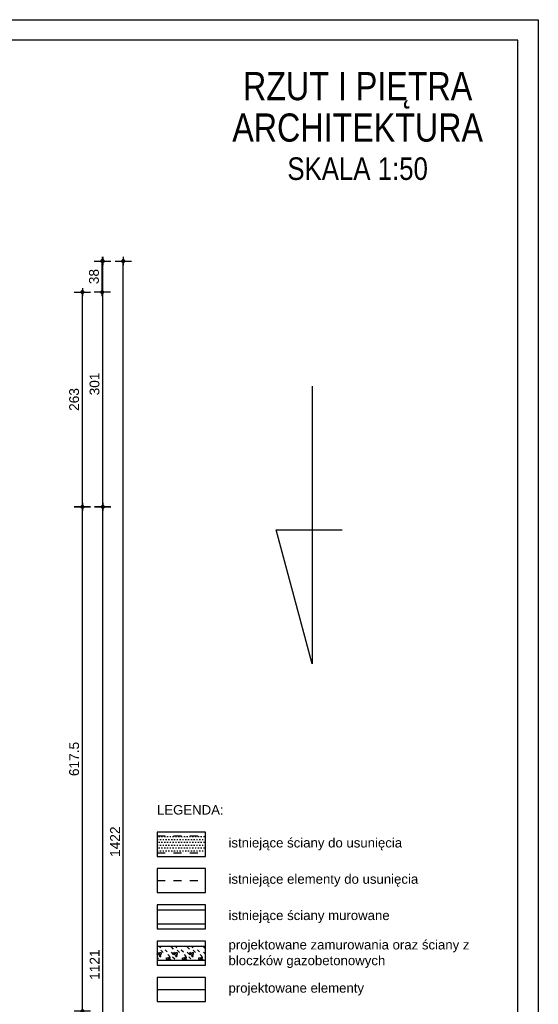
# Model space of a CAD drawing. Header units: millimetres. Extents: x 11979 to 37895, y 18730 to 47884.
# Tile 218 of 256: x 36076 to 36711, y 42002 to 43208. Entities that reach past the tile are written whole.
import ezdxf
from ezdxf.enums import TextEntityAlignment as Align

# ---------------------------------------------------------------- set-up
doc = ezdxf.new("R2010")
doc.units = ezdxf.units.MM
doc.linetypes.add('4002', pattern=[2, 1, -1])
for name, color, linetype in [('- niebieska cienka - izolacja', 120, 'Continuous'), ('- niebieska gruba', 161, 'Continuous'), ('-LEGENDA', 7, 'Continuous'), ('-RAMKA', 2, 'Continuous'), ('-SCIANY-NOSNE', 4, 'Continuous'), ('-WYMIAR', 8, 'Continuous'), ('0-RAMKA-1', 2, 'Continuous'), ('_PROJEKTOWANE', 5, 'Continuous')]:
    doc.layers.add(name, color=color, linetype=linetype)
doc.layers.add('DO USU', color=7, linetype='Continuous', true_color=0x969696)
doc.layers.add('ISTN. BUD', color=253, linetype='Continuous', true_color=0x828282)
doc.styles.add('Arial Narrow', font='ARIALN.TTF')
doc.styles.get("Standard").update_dxf_attribs({"font": 'arial.ttf'})
doc.dimstyles.new('CZA-KROPKA-50', dxfattribs={"dimtxt": 12, "dimasz": 1, "dimexe": 2, "dimexo": 25, "dimgap": 4, "dimtad": 1, "dimdec": 1, "dimrnd": 0.5, "dimzin": 9, "dimdsep": 46, "dimtxsty": 'Standard', "dimblk": 'CZA-KROPKA', "dimblk1": 'CZA-KROPKA', "dimblk2": 'CZA-KROPKA', "dimsah": 1, "dimcen": -20, "dimse1": 1, "dimse2": 1, "dimclrd": 8, "dimclre": 8, "dimclrt": 9, "dimadec": 0, "dimazin": 0, "dimtfac": 1, "dimtdec": 1, "dimtmove": 1, "dimatfit": 3, "dimldrblk": 'CZA-KROPKA', "dimfxl": 1, "dimtolj": 1, "dimtzin": 9, "dimarcsym": 0})

# ---------------------------------------------------------------- blocks, each defined once
blk = doc.blocks.new('CZA-KROPKA')
at = {"layer": '-WYMIAR', "linetype": 'ByBlock'}
for p, q in [((5, 0), (-5, 0)), ((0, 10), (0, -10))]:
    blk.add_line(p, q, dxfattribs=at)
at = {"layer": '-WYMIAR', "linetype": 'ByBlock', "const_width": 2.5}
blk.add_lwpolyline([(-1.25, 0, 1), (1.25, 0, 1)], format="xyb", close=True, dxfattribs=at)
blk = doc.blocks.new('*D2956')
at = {"layer": '-WYMIAR', "color": 8, "lineweight": -2}
blk.add_line((36152.4, 41995.1), (36152.4, 42610.6), dxfattribs=at)
at = {"layer": 'Defpoints', "color": 0}
for p in [(36052.4, 42611.6), (36152.4, 42611.6), (36052.4, 41994.1)]:
    blk.add_point(p, dxfattribs=at)
at = {"layer": '-WYMIAR', "color": 8, "lineweight": -2}
for p, rotation in [((36152.4, 42611.6), 90), ((36152.4, 41994.1), 270)]:
    blk.add_blockref('CZA-KROPKA', p, dxfattribs=dict(at, rotation=rotation))
at = {"layer": '-WYMIAR', "color": 9, "insert": (36142.3, 42302.9), "char_height": 12, "attachment_point": 5, "rotation": 90, "bg_fill": 3, "box_fill_scale": 1.1, "bg_fill_color": 257, "bg_fill_transparency": 0}
blk.add_mtext('\\A1;617.5', dxfattribs=at)
blk = doc.blocks.new('*D2957')
at = {"layer": '-WYMIAR', "color": 8, "lineweight": -2}
blk.add_line((36152.4, 42612.6), (36152.4, 42873.6), dxfattribs=at)
at = {"layer": 'Defpoints', "color": 0}
for p in [(34890.4, 42874.6), (36152.4, 42874.6), (36052.4, 42611.6)]:
    blk.add_point(p, dxfattribs=at)
at = {"layer": '-WYMIAR', "color": 8, "lineweight": -2}
for p, rotation in [((36152.4, 42874.6), 90), ((36152.4, 42611.6), 270)]:
    blk.add_blockref('CZA-KROPKA', p, dxfattribs=dict(at, rotation=rotation))
at = {"layer": '-WYMIAR', "color": 9, "insert": (36142.3, 42743.1), "char_height": 12, "attachment_point": 5, "rotation": 90, "bg_fill": 3, "box_fill_scale": 1.1, "bg_fill_color": 257, "bg_fill_transparency": 0}
blk.add_mtext('\\A1;263', dxfattribs=at)
blk = doc.blocks.new('*D2958')
at = {"layer": '-WYMIAR', "color": 8, "lineweight": -2}
blk.add_line((36176.7, 42875.6), (36176.7, 42911.6), dxfattribs=at)
at = {"layer": 'Defpoints', "color": 0}
for p in [(34952.7, 42912.6), (36176.7, 42912.6), (34914.7, 42874.6)]:
    blk.add_point(p, dxfattribs=at)
at = {"layer": '-WYMIAR', "color": 8, "lineweight": -2}
for p, rotation in [((36176.7, 42912.6), 90), ((36176.7, 42874.6), 270)]:
    blk.add_blockref('CZA-KROPKA', p, dxfattribs=dict(at, rotation=rotation))
at = {"layer": '-WYMIAR', "color": 9, "insert": (36166.6, 42893.6), "char_height": 12, "attachment_point": 5, "rotation": 90, "bg_fill": 3, "box_fill_scale": 1.1, "bg_fill_color": 257, "bg_fill_transparency": 0}
blk.add_mtext('\\A1;38', dxfattribs=at)
blk = doc.blocks.new('*D2959')
at = {"layer": '-WYMIAR', "color": 8, "lineweight": -2}
blk.add_line((36177.4, 41491.6), (36177.4, 42610.6), dxfattribs=at)
at = {"layer": 'Defpoints', "color": 0}
for p in [(36052.4, 42611.6), (36177.4, 42611.6), (36052.4, 41490.6)]:
    blk.add_point(p, dxfattribs=at)
at = {"layer": '-WYMIAR', "color": 8, "lineweight": -2}
for p, rotation in [((36177.4, 42611.6), 90), ((36177.4, 41490.6), 270)]:
    blk.add_blockref('CZA-KROPKA', p, dxfattribs=dict(at, rotation=rotation))
at = {"layer": '-WYMIAR', "color": 9, "insert": (36167.4, 42051.1), "char_height": 12, "attachment_point": 5, "rotation": 90, "bg_fill": 3, "box_fill_scale": 1.1, "bg_fill_color": 257, "bg_fill_transparency": 0}
blk.add_mtext('\\A1;1121', dxfattribs=at)
blk = doc.blocks.new('*D2960')
at = {"layer": '-WYMIAR', "color": 8, "lineweight": -2}
blk.add_line((36177.4, 42612.6), (36177.4, 42911.6), dxfattribs=at)
at = {"layer": 'Defpoints', "color": 0}
for p in [(34928.4, 42912.6), (36177.4, 42912.6), (36052.4, 42611.6)]:
    blk.add_point(p, dxfattribs=at)
at = {"layer": '-WYMIAR', "color": 8, "lineweight": -2}
for p, rotation in [((36177.4, 42912.6), 90), ((36177.4, 42611.6), 270)]:
    blk.add_blockref('CZA-KROPKA', p, dxfattribs=dict(at, rotation=rotation))
at = {"layer": '-WYMIAR', "color": 9, "insert": (36167.3, 42762.1), "char_height": 12, "attachment_point": 5, "rotation": 90, "bg_fill": 3, "box_fill_scale": 1.1, "bg_fill_color": 257, "bg_fill_transparency": 0}
blk.add_mtext('\\A1;301', dxfattribs=at)
blk = doc.blocks.new('*D2961')
at = {"layer": '-WYMIAR', "color": 8, "lineweight": -2}
blk.add_line((36202.4, 41491.6), (36202.4, 42911.6), dxfattribs=at)
at = {"layer": 'Defpoints', "color": 0}
for p in [(34928.4, 42912.6), (36202.4, 42912.6), (36052.4, 41490.6)]:
    blk.add_point(p, dxfattribs=at)
at = {"layer": '-WYMIAR', "color": 8, "lineweight": -2}
for p, rotation in [((36202.4, 42912.6), 90), ((36202.4, 41490.6), 270)]:
    blk.add_blockref('CZA-KROPKA', p, dxfattribs=dict(at, rotation=rotation))
at = {"layer": '-WYMIAR', "color": 9, "insert": (36192.4, 42201.6), "char_height": 12, "attachment_point": 5, "rotation": 90, "bg_fill": 3, "box_fill_scale": 1.1, "bg_fill_color": 257, "bg_fill_transparency": 0}
blk.add_mtext('\\A1;1422', dxfattribs=at)
blk = doc.blocks.new('fdfdssd')
at = {"layer": '-RAMKA', "color": 8}
for p, q in [((18317, 20416), (21287, 20416)), ((21287, 20416), (21287, 18316))]:
    blk.add_line(p, q, dxfattribs=at)
at = {"layer": '-RAMKA', "color": 2}
blk.add_line((21262, 20391), (18442, 20391), dxfattribs=at)
at = {"layer": '-RAMKA'}
blk.add_line((21262, 18341), (21262, 20391), dxfattribs=at)

msp = doc.modelspace()

# ---------------------------------------------------------------- hatches: boundary and pattern name
at = {"layer": '- niebieska cienka - izolacja'}
h = msp.add_hatch(dxfattribs=at)
h.set_pattern_fill('ANSI31', color=5, scale=10)
h.set_pattern_definition([(315, (21882.317, 15630.587), (19.7999996, -4e-15), [3.394112, -24.607316]), (315, (21882.317, 15650.387), (19.7999996, -4e-15), [3.394112, -24.607316]), (315, (21895.917, 15623.587), (19.7999996, -4e-15), [3.959798, -24.04163]), (315, (21895.917, 15643.387), (19.7999996, -4e-15), [3.959798, -24.04163]), (0, (21892.117, 15629.387), (0, 19.8), [0.2, -19.6]), (90, (21892.317, 15629.387), (-19.8, 1e-15), [0.2, -19.6]), (0, (21892.317, 15629.587), (0, 19.8), [0.2, -19.6]), (0, (21892.517, 15629.587), (0, 19.8), [0.2, -19.6]), (0, (21892.717, 15629.587), (0, 19.8), [0.2, -19.6]), (0, (21892.917, 15629.587), (0, 19.8), [0.2, -19.6]), (90, (21893.117, 15629.387), (-19.8, 1e-15), [0.2, -19.6]), (0, (21893.117, 15629.387), (0, 19.8), [0.2, -19.6]), (90, (21893.317, 15629.187), (-19.8, 1e-15), [0.2, -19.6]), (0, (21893.317, 15629.187), (0, 19.8), [0.2, -19.6]), (90, (21893.517, 15628.987), (-19.8, 1e-15), [0.2, -19.6]), (90, (21893.517, 15628.787), (-19.8, 1e-15), [0.2, -19.6]), (90, (21893.517, 15628.587), (-19.8, 1e-15), [0.2, -19.6]), (90, (21893.517, 15628.387), (-19.8, 1e-15), [0.2, -19.6]), (0, (21893.317, 15628.387), (0, 19.8), [0.2, -19.6]), (90, (21893.317, 15628.187), (-19.8, 1e-15), [0.2, -19.6]), (0, (21893.117, 15628.187), (0, 19.8), [0.2, -19.6]), (90, (21893.117, 15627.987), (-19.8, 1e-15), [0.2, -19.6]), (0, (21892.917, 15627.987), (0, 19.8), [0.2, -19.6]), (0, (21892.717, 15627.987), (0, 19.8), [0.2, -19.6]), (0, (21892.517, 15627.987), (0, 19.8), [0.2, -19.6]), (0, (21892.317, 15627.987), (0, 19.8), [0.2, -19.6]), (90, (21892.317, 15627.987), (-19.8, 1e-15), [0.2, -19.6]), (0, (21892.117, 15628.187), (0, 19.8), [0.2, -19.6]), (90, (21892.117, 15628.187), (-19.8, 1e-15), [0.2, -19.6]), (0, (21891.917, 15628.387), (0, 19.8), [0.2, -19.6]), (90, (21891.917, 15628.387), (-19.8, 1e-15), [0.2, -19.6]), (90, (21891.917, 15628.587), (-19.8, 1e-15), [0.2, -19.6]), (90, (21891.917, 15628.787), (-19.8, 1e-15), [0.2, -19.6]), (90, (21891.917, 15628.987), (-19.8, 1e-15), [0.2, -19.6]), (0, (21891.917, 15629.187), (0, 19.8), [0.2, -19.6]), (90, (21892.117, 15629.187), (-19.8, 1e-15), [0.2, -19.6]), (90, (21889.117, 15612.187), (-19.8, 1e-15), [0.2, -19.6]), (0, (21888.917, 15612.187), (0, 19.8), [0.2, -19.6]), (90, (21888.917, 15611.987), (-19.8, 1e-15), [0.2, -19.6]), (90, (21888.917, 15611.787), (-19.8, 1e-15), [0.2, -19.6]), (90, (21888.917, 15611.587), (-19.8, 1e-15), [0.2, -19.6]), (90, (21888.917, 15611.387), (-19.8, 1e-15), [0.2, -19.6]), (0, (21888.917, 15611.387), (0, 19.8), [0.2, -19.6]), (90, (21889.117, 15611.187), (-19.8, 1e-15), [0.2, -19.6]), (0, (21889.117, 15611.187), (0, 19.8), [0.2, -19.6]), (90, (21889.317, 15610.987), (-19.8, 1e-15), [0.2, -19.6]), (0, (21889.317, 15610.987), (0, 19.8), [0.2, -19.6]), (90, (21889.517, 15610.787), (-19.8, 1e-15), [0.2, -19.6]), (0, (21889.517, 15610.787), (0, 19.8), [0.2, -19.6]), (0, (21889.717, 15610.787), (0, 19.8), [0.2, -19.6]), (0, (21889.917, 15610.787), (0, 19.8), [0.2, -19.6]), (0, (21890.117, 15610.787), (0, 19.8), [0.2, -19.6]), (90, (21890.317, 15610.787), (-19.8, 1e-15), [0.2, -19.6]), (0, (21890.317, 15610.987), (0, 19.8), [0.2, -19.6]), (90, (21890.517, 15610.987), (-19.8, 1e-15), [0.2, -19.6]), (0, (21890.517, 15611.187), (0, 19.8), [0.2, -19.6]), (90, (21890.717, 15611.187), (-19.8, 1e-15), [0.2, -19.6]), (0, (21890.717, 15611.387), (0, 19.8), [0.2, -19.6]), (90, (21890.917, 15611.387), (-19.8, 1e-15), [0.2, -19.6]), (90, (21890.917, 15611.587), (-19.8, 1e-15), [0.2, -19.6]), (90, (21890.917, 15611.787), (-19.8, 1e-15), [0.2, -19.6]), (90, (21890.917, 15611.987), (-19.8, 1e-15), [0.2, -19.6]), (0, (21890.717, 15612.187), (0, 19.8), [0.2, -19.6]), (90, (21890.717, 15612.187), (-19.8, 1e-15), [0.2, -19.6]), (0, (21890.517, 15612.387), (0, 19.8), [0.2, -19.6]), (90, (21890.517, 15612.387), (-19.8, 1e-15), [0.2, -19.6]), (0, (21890.317, 15612.587), (0, 19.8), [0.2, -19.6]), (90, (21890.317, 15612.587), (-19.8, 1e-15), [0.2, -19.6]), (0, (21890.117, 15612.787), (0, 19.8), [0.2, -19.6]), (0, (21889.917, 15612.787), (0, 19.8), [0.2, -19.6]), (0, (21889.717, 15612.787), (0, 19.8), [0.2, -19.6]), (0, (21889.517, 15612.787), (0, 19.8), [0.2, -19.6]), (90, (21889.517, 15612.587), (-19.8, 1e-15), [0.2, -19.6]), (0, (21889.317, 15612.587), (0, 19.8), [0.2, -19.6]), (90, (21889.317, 15612.387), (-19.8, 1e-15), [0.2, -19.6]), (0, (21889.117, 15612.387), (0, 19.8), [0.2, -19.6]), (90, (21892.117, 15612.787), (-19.8, 1e-15), [0.2, -19.6]), (0, (21892.117, 15612.987), (0, 19.8), [0.2, -19.6]), (90, (21892.317, 15612.987), (-19.8, 1e-15), [0.2, -19.6]), (0, (21892.317, 15613.187), (0, 19.8), [0.2, -19.6]), (0, (21892.517, 15613.187), (0, 19.8), [0.2, -19.6]), (0, (21892.717, 15613.187), (0, 19.8), [0.2, -19.6]), (0, (21892.917, 15613.187), (0, 19.8), [0.2, -19.6]), (0, (21893.117, 15613.187), (0, 19.8), [0.2, -19.6]), (0, (21893.317, 15613.187), (0, 19.8), [0.2, -19.6]), (90, (21893.517, 15612.987), (-19.8, 1e-15), [0.2, -19.6]), (0, (21893.517, 15612.987), (0, 19.8), [0.2, -19.6]), (90, (21893.717, 15612.787), (-19.8, 1e-15), [0.2, -19.6]), (0, (21893.717, 15612.787), (0, 19.8), [0.2, -19.6]), (90, (21893.917, 15612.587), (-19.8, 1e-15), [0.2, -19.6]), (0, (21893.917, 15612.587), (0, 19.8), [0.2, -19.6]), (90, (21894.117, 15612.387), (-19.8, 1e-15), [0.2, -19.6]), (90, (21894.117, 15612.187), (-19.8, 1e-15), [0.2, -19.6]), (90, (21894.117, 15611.987), (-19.8, 1e-15), [0.2, -19.6]), (90, (21894.117, 15611.787), (-19.8, 1e-15), [0.2, -19.6]), (90, (21894.117, 15611.587), (-19.8, 1e-15), [0.2, -19.6]), (90, (21894.117, 15611.387), (-19.8, 1e-15), [0.2, -19.6]), (0, (21893.917, 15611.387), (0, 19.8), [0.2, -19.6]), (90, (21893.917, 15611.187), (-19.8, 1e-15), [0.2, -19.6]), (0, (21893.717, 15611.187), (0, 19.8), [0.2, -19.6]), (90, (21893.717, 15610.987), (-19.8, 1e-15), [0.2, -19.6]), (0, (21893.517, 15610.987), (0, 19.8), [0.2, -19.6]), (90, (21893.517, 15610.787), (-19.8, 1e-15), [0.2, -19.6]), (0, (21893.317, 15610.787), (0, 19.8), [0.2, -19.6]), (0, (21893.117, 15610.787), (0, 19.8), [0.2, -19.6]), (0, (21892.917, 15610.787), (0, 19.8), [0.2, -19.6]), (0, (21892.717, 15610.787), (0, 19.8), [0.2, -19.6]), (0, (21892.517, 15610.787), (0, 19.8), [0.2, -19.6]), (0, (21892.317, 15610.787), (0, 19.8), [0.2, -19.6]), (90, (21892.317, 15610.787), (-19.8, 1e-15), [0.2, -19.6]), (0, (21892.117, 15610.987), (0, 19.8), [0.2, -19.6]), (90, (21892.117, 15610.987), (-19.8, 1e-15), [0.2, -19.6]), (0, (21891.917, 15611.187), (0, 19.8), [0.2, -19.6]), (90, (21891.917, 15611.187), (-19.8, 1e-15), [0.2, -19.6]), (0, (21891.717, 15611.387), (0, 19.8), [0.2, -19.6]), (90, (21891.717, 15611.387), (-19.8, 1e-15), [0.2, -19.6]), (90, (21891.717, 15611.587), (-19.8, 1e-15), [0.2, -19.6]), (90, (21891.717, 15611.787), (-19.8, 1e-15), [0.2, -19.6]), (90, (21891.717, 15611.987), (-19.8, 1e-15), [0.2, -19.6]), (90, (21891.717, 15612.187), (-19.8, 1e-15), [0.2, -19.6]), (90, (21891.717, 15612.387), (-19.8, 1e-15), [0.2, -19.6]), (0, (21891.717, 15612.587), (0, 19.8), [0.2, -19.6]), (90, (21891.917, 15612.587), (-19.8, 1e-15), [0.2, -19.6]), (0, (21891.917, 15612.787), (0, 19.8), [0.2, -19.6]), (0, (21883.917, 15627.387), (0, 19.8), [0.2, -19.6]), (90, (21884.117, 15627.387), (-19.8, 1e-15), [0.2, -19.6]), (0, (21884.117, 15627.587), (0, 19.8), [0.2, -19.6]), (0, (21884.317, 15627.587), (0, 19.8), [0.2, -19.6]), (0, (21884.517, 15627.587), (0, 19.8), [0.2, -19.6]), (0, (21884.717, 15627.587), (0, 19.8), [0.2, -19.6]), (90, (21884.917, 15627.387), (-19.8, 1e-15), [0.2, -19.6]), (0, (21884.917, 15627.387), (0, 19.8), [0.2, -19.6]), (90, (21885.117, 15627.187), (-19.8, 1e-15), [0.2, -19.6]), (0, (21885.117, 15627.187), (0, 19.8), [0.2, -19.6]), (90, (21885.317, 15626.987), (-19.8, 1e-15), [0.2, -19.6]), (90, (21885.317, 15626.787), (-19.8, 1e-15), [0.2, -19.6]), (90, (21885.317, 15626.587), (-19.8, 1e-15), [0.2, -19.6]), (90, (21885.317, 15626.387), (-19.8, 1e-15), [0.2, -19.6]), (0, (21885.117, 15626.387), (0, 19.8), [0.2, -19.6]), (90, (21885.117, 15626.187), (-19.8, 1e-15), [0.2, -19.6]), (0, (21884.917, 15626.187), (0, 19.8), [0.2, -19.6]), (90, (21884.917, 15625.987), (-19.8, 1e-15), [0.2, -19.6]), (0, (21884.717, 15625.987), (0, 19.8), [0.2, -19.6]), (0, (21884.517, 15625.987), (0, 19.8), [0.2, -19.6]), (0, (21884.317, 15625.987), (0, 19.8), [0.2, -19.6]), (0, (21884.117, 15625.987), (0, 19.8), [0.2, -19.6]), (90, (21884.117, 15625.987), (-19.8, 1e-15), [0.2, -19.6]), (0, (21883.917, 15626.187), (0, 19.8), [0.2, -19.6]), (90, (21883.917, 15626.187), (-19.8, 1e-15), [0.2, -19.6]), (0, (21883.717, 15626.387), (0, 19.8), [0.2, -19.6]), (90, (21883.717, 15626.387), (-19.8, 1e-15), [0.2, -19.6]), (90, (21883.717, 15626.587), (-19.8, 1e-15), [0.2, -19.6]), (90, (21883.717, 15626.787), (-19.8, 1e-15), [0.2, -19.6]), (90, (21883.717, 15626.987), (-19.8, 1e-15), [0.2, -19.6]), (0, (21883.717, 15627.187), (0, 19.8), [0.2, -19.6]), (90, (21883.917, 15627.187), (-19.8, 1e-15), [0.2, -19.6]), (90, (21880.917, 15626.187), (-19.8, 1e-15), [0.2, -19.6]), (0, (21880.917, 15626.387), (0, 19.8), [0.2, -19.6]), (90, (21881.117, 15626.387), (-19.8, 1e-15), [0.2, -19.6]), (0, (21881.117, 15626.587), (0, 19.8), [0.2, -19.6]), (0, (21881.317, 15626.587), (0, 19.8), [0.2, -19.6]), (0, (21881.517, 15626.587), (0, 19.8), [0.2, -19.6]), (0, (21881.717, 15626.587), (0, 19.8), [0.2, -19.6]), (0, (21881.917, 15626.587), (0, 19.8), [0.2, -19.6]), (0, (21882.117, 15626.587), (0, 19.8), [0.2, -19.6]), (90, (21882.317, 15626.387), (-19.8, 1e-15), [0.2, -19.6]), (0, (21882.317, 15626.387), (0, 19.8), [0.2, -19.6]), (90, (21882.517, 15626.187), (-19.8, 1e-15), [0.2, -19.6]), (0, (21882.517, 15626.187), (0, 19.8), [0.2, -19.6]), (90, (21882.717, 15625.987), (-19.8, 1e-15), [0.2, -19.6]), (0, (21882.717, 15625.987), (0, 19.8), [0.2, -19.6]), (90, (21882.917, 15625.787), (-19.8, 1e-15), [0.2, -19.6]), (90, (21882.917, 15625.587), (-19.8, 1e-15), [0.2, -19.6]), (90, (21882.917, 15625.387), (-19.8, 1e-15), [0.2, -19.6]), (90, (21882.917, 15625.187), (-19.8, 1e-15), [0.2, -19.6]), (90, (21882.917, 15624.987), (-19.8, 1e-15), [0.2, -19.6]), (90, (21882.917, 15624.787), (-19.8, 1e-15), [0.2, -19.6]), (0, (21882.717, 15624.787), (0, 19.8), [0.2, -19.6]), (90, (21882.717, 15624.587), (-19.8, 1e-15), [0.2, -19.6]), (0, (21882.517, 15624.587), (0, 19.8), [0.2, -19.6]), (90, (21882.517, 15624.387), (-19.8, 1e-15), [0.2, -19.6]), (0, (21882.317, 15624.387), (0, 19.8), [0.2, -19.6]), (90, (21882.317, 15624.187), (-19.8, 1e-15), [0.2, -19.6]), (0, (21882.117, 15624.187), (0, 19.8), [0.2, -19.6]), (0, (21881.917, 15624.187), (0, 19.8), [0.2, -19.6]), (0, (21881.717, 15624.187), (0, 19.8), [0.2, -19.6]), (0, (21881.517, 15624.187), (0, 19.8), [0.2, -19.6]), (0, (21881.317, 15624.187), (0, 19.8), [0.2, -19.6]), (0, (21881.117, 15624.187), (0, 19.8), [0.2, -19.6]), (90, (21881.117, 15624.187), (-19.8, 1e-15), [0.2, -19.6]), (0, (21880.917, 15624.387), (0, 19.8), [0.2, -19.6]), (90, (21880.917, 15624.387), (-19.8, 1e-15), [0.2, -19.6]), (0, (21880.717, 15624.587), (0, 19.8), [0.2, -19.6]), (90, (21880.717, 15624.587), (-19.8, 1e-15), [0.2, -19.6]), (0, (21880.517, 15624.787), (0, 19.8), [0.2, -19.6]), (90, (21880.517, 15624.787), (-19.8, 1e-15), [0.2, -19.6]), (90, (21880.517, 15624.987), (-19.8, 1e-15), [0.2, -19.6]), (90, (21880.517, 15625.187), (-19.8, 1e-15), [0.2, -19.6]), (90, (21880.517, 15625.387), (-19.8, 1e-15), [0.2, -19.6]), (90, (21880.517, 15625.587), (-19.8, 1e-15), [0.2, -19.6]), (90, (21880.517, 15625.787), (-19.8, 1e-15), [0.2, -19.6]), (0, (21880.517, 15625.987), (0, 19.8), [0.2, -19.6]), (90, (21880.717, 15625.987), (-19.8, 1e-15), [0.2, -19.6]), (0, (21880.717, 15626.187), (0, 19.8), [0.2, -19.6]), (90, (21883.117, 15623.787), (-19.8, 1e-15), [0.2, -19.6]), (0, (21882.917, 15623.787), (0, 19.8), [0.2, -19.6]), (90, (21882.917, 15623.587), (-19.8, 1e-15), [0.2, -19.6]), (90, (21882.917, 15623.387), (-19.8, 1e-15), [0.2, -19.6]), (90, (21882.917, 15623.187), (-19.8, 1e-15), [0.2, -19.6]), (90, (21882.917, 15622.987), (-19.8, 1e-15), [0.2, -19.6]), (0, (21882.917, 15622.987), (0, 19.8), [0.2, -19.6]), (90, (21883.117, 15622.787), (-19.8, 1e-15), [0.2, -19.6]), (0, (21883.117, 15622.787), (0, 19.8), [0.2, -19.6]), (90, (21883.317, 15622.587), (-19.8, 1e-15), [0.2, -19.6]), (0, (21883.317, 15622.587), (0, 19.8), [0.2, -19.6]), (90, (21883.517, 15622.387), (-19.8, 1e-15), [0.2, -19.6]), (0, (21883.517, 15622.387), (0, 19.8), [0.2, -19.6]), (0, (21883.717, 15622.387), (0, 19.8), [0.2, -19.6]), (0, (21883.917, 15622.387), (0, 19.8), [0.2, -19.6]), (0, (21884.117, 15622.387), (0, 19.8), [0.2, -19.6]), (90, (21884.317, 15622.387), (-19.8, 1e-15), [0.2, -19.6]), (0, (21884.317, 15622.587), (0, 19.8), [0.2, -19.6]), (90, (21884.517, 15622.587), (-19.8, 1e-15), [0.2, -19.6]), (0, (21884.517, 15622.787), (0, 19.8), [0.2, -19.6]), (90, (21884.717, 15622.787), (-19.8, 1e-15), [0.2, -19.6]), (0, (21884.717, 15622.987), (0, 19.8), [0.2, -19.6]), (90, (21884.917, 15622.987), (-19.8, 1e-15), [0.2, -19.6]), (90, (21884.917, 15623.187), (-19.8, 1e-15), [0.2, -19.6]), (90, (21884.917, 15623.387), (-19.8, 1e-15), [0.2, -19.6]), (90, (21884.917, 15623.587), (-19.8, 1e-15), [0.2, -19.6]), (0, (21884.717, 15623.787), (0, 19.8), [0.2, -19.6]), (90, (21884.717, 15623.787), (-19.8, 1e-15), [0.2, -19.6]), (0, (21884.517, 15623.987), (0, 19.8), [0.2, -19.6]), (90, (21884.517, 15623.987), (-19.8, 1e-15), [0.2, -19.6]), (0, (21884.317, 15624.187), (0, 19.8), [0.2, -19.6]), (90, (21884.317, 15624.187), (-19.8, 1e-15), [0.2, -19.6]), (0, (21884.117, 15624.387), (0, 19.8), [0.2, -19.6]), (0, (21883.917, 15624.387), (0, 19.8), [0.2, -19.6]), (0, (21883.717, 15624.387), (0, 19.8), [0.2, -19.6]), (0, (21883.517, 15624.387), (0, 19.8), [0.2, -19.6]), (90, (21883.517, 15624.187), (-19.8, 1e-15), [0.2, -19.6]), (0, (21883.317, 15624.187), (0, 19.8), [0.2, -19.6]), (90, (21883.317, 15623.987), (-19.8, 1e-15), [0.2, -19.6]), (0, (21883.117, 15623.987), (0, 19.8), [0.2, -19.6]), (315, (21893.517, 15615.987), (19.7999996, -4e-15), [4.24264, -23.758788]), (315, (21893.517, 15635.787), (19.7999996, -4e-15), [4.24264, -23.758788]), (315, (21889.517, 15613.587), (19.7999996, -4e-15), [3.959798, -24.04163]), (315, (21889.517, 15633.387), (19.7999996, -4e-15), [3.959798, -24.04163]), (315, (21885.917, 15620.387), (19.7999996, -4e-15), [4.24264, -23.758788]), (315, (21885.917, 15640.187), (19.7999996, -4e-15), [4.24264, -23.758788]), (315, (21883.317, 15626.187), (19.7999996, -4e-15), [3.676956, -24.324474]), (315, (21883.317, 15645.987), (19.7999996, -4e-15), [3.676956, -24.324474]), (315, (21890.117, 15621.987), (19.7999996, -4e-15), [4.24264, -23.758788]), (315, (21890.117, 15641.787), (19.7999996, -4e-15), [4.24264, -23.758788]), (315, (21888.117, 15627.787), (19.7999996, -4e-15), [3.676956, -24.324474]), (315, (21888.117, 15647.587), (19.7999996, -4e-15), [3.676956, -24.324474]), (315, (21886.317, 15613.387), (19.7999996, -4e-15), [3.676956, -24.324474]), (315, (21886.317, 15633.187), (19.7999996, -4e-15), [3.676956, -24.324474]), (315, (21878.917, 15616.387), (19.7999996, -4e-15), [3.676956, -24.324474]), (315, (21878.917, 15636.187), (19.7999996, -4e-15), [3.676956, -24.324474])])
h.paths.add_polyline_path([(36243.93, 42056.6), (36303.11, 42056.6), (36303.11, 42073.6), (36243.93, 42073.6)])
at = {"layer": 'ISTN. BUD'}
h = msp.add_hatch(dxfattribs=at)
h.set_pattern_fill('DOTS', color=256, scale=2.1675)
h.set_pattern_definition([(0, (14580.728, 26871.651), (1.72045312, 3.44090625), [0, -3.44090625])])
h.paths.add_polyline_path([(36243.93, 42187.96), (36303.11, 42187.96), (36303.11, 42208.72), (36243.93, 42208.72)])

# ---------------------------------------------------------------- linework, layer by layer
at = {"layer": '- niebieska gruba'}
for p, q in [((36243.93, 42073.6), (36303.11, 42073.6)), ((36243.93, 42056.6), (36303.11, 42056.6)), ((36243.93, 42020.65), (36303.11, 42020.65))]:
    msp.add_line(p, q, dxfattribs=at)
at = {"layer": '-LEGENDA'}
for points in [[(36243.93, 42183.64), (36303.11, 42183.64), (36303.11, 42213.24), (36243.93, 42213.24)], [(36243.93, 42139.2), (36303.11, 42139.2), (36303.11, 42168.79), (36243.93, 42168.79)], [(36243.93, 42094.75), (36303.11, 42094.75), (36303.11, 42124.34), (36243.93, 42124.34)], [(36243.93, 42050.3), (36303.11, 42050.3), (36303.11, 42079.89), (36243.93, 42079.89)], [(36243.93, 42005.85), (36303.11, 42005.85), (36303.11, 42035.45), (36243.93, 42035.45)]]:
    msp.add_lwpolyline(points, close=True, dxfattribs=at)
at = {"layer": '-SCIANY-NOSNE'}
for p, q in [((36243.93, 42118.05), (36303.11, 42118.05)), ((36243.93, 42101.05), (36303.11, 42101.05))]:
    msp.add_line(p, q, dxfattribs=at)
at = {"layer": '-WYMIAR'}
for p, q in [((36434.03, 42759.55), (36434.03, 42419.27)), ((36434.03, 42419.27), (36389.99, 42583.61)), ((36389.99, 42583.61), (36470.73, 42583.61))]:
    msp.add_line(p, q, dxfattribs=at)
at = {"layer": 'DO USU', "linetype": '4002', "ltscale": 10}
for p, q in [((36243.93, 42208.8), (36303.11, 42208.8)), ((36243.93, 42187.96), (36303.11, 42187.96)), ((36243.93, 42153.99), (36303.11, 42153.99))]:
    msp.add_line(p, q, dxfattribs=at)

# ---------------------------------------------------------------- texts
at = {"layer": '-RAMKA', "color": 2, "style": 'Arial Narrow'}
for s, height, p in [('RZUT I PIĘTRA', 34.4846, (36489.64, 43126.8)), ('ARCHITEKTURA', 34.4846, (36489.64, 43076.09)), ('SKALA 1:50', 27.588, (36489.64, 43025.76))]:
    msp.add_text(s, height=height, dxfattribs=at).set_placement(p, align=Align.MIDDLE_CENTER)
at = {"layer": '0-RAMKA-1', "char_height": 11.56, "attachment_point": 1}
for s, insert, width in [('LEGENDA:', (36243.78, 42246.4), 810.8783), ('istniejące ściany do usunięcia ', (36331.41, 42206.1), 810.8783), ('istniejące elementy do usunięcia', (36331.41, 42161.65), 810.8783), ('istniejące ściany murowane', (36331.41, 42117.2), 810.8783), ('projektowane zamurowania oraz ściany z bloczków gazobetonowych', (36331.41, 42081.23), 299.4862), ('projektowane elementy', (36331.41, 42028.31), 810.8783)]:
    msp.add_mtext(s, dxfattribs=dict(at, insert=insert, width=width))

# ---------------------------------------------------------------- dimensions: what is measured, and where the dimension line sits
at = {"layer": '-WYMIAR'}
dim = msp.add_linear_dim(base=(36152.39, 42611.62), p1=(36052.39, 41994.12), p2=(36052.39, 42611.62), angle=90, dimstyle='CZA-KROPKA-50', override={"dimfxl": 0, "dimfxlon": 1, "dimtfill": 1}, dxfattribs=at)
dim.commit()
dim.dimension.update_dxf_attribs({"geometry": '*D2956', "text_midpoint": (36142.26, 42302.87)})

# ---------------------------------------------------------------- next in the draw order: dimensions: what is measured, and where the dimension line sits
dim = msp.add_linear_dim(base=(36152.39, 42874.62), p1=(36052.39, 42611.62), p2=(34890.39, 42874.62), angle=90, dimstyle='CZA-KROPKA-50', override={"dimfxl": 0, "dimfxlon": 1, "dimtfill": 1}, dxfattribs=at)
dim.commit()
dim.dimension.update_dxf_attribs({"geometry": '*D2957', "text_midpoint": (36142.26, 42743.12)})

# ---------------------------------------------------------------- next in the draw order: dimensions: what is measured, and where the dimension line sits
for base, p1, p2, picture, middle in [((36176.7, 42912.62), (34914.7, 42874.62), (34952.7, 42912.62), '*D2958', (36166.57, 42893.62)), ((36177.39, 42611.62), (36052.39, 41490.62), (36052.39, 42611.62), '*D2959', (36167.37, 42051.12))]:
    dim = msp.add_linear_dim(base=base, p1=p1, p2=p2, angle=90, dimstyle='CZA-KROPKA-50', override={"dimfxl": 0, "dimfxlon": 1, "dimtfill": 1}, dxfattribs=at)
    dim.commit()
    dim.dimension.update_dxf_attribs({"geometry": picture, "text_midpoint": middle})

# ---------------------------------------------------------------- next in the draw order: dimensions: what is measured, and where the dimension line sits
dim = msp.add_linear_dim(base=(36177.39, 42912.62), p1=(36052.39, 42611.62), p2=(34928.39, 42912.62), angle=90, dimstyle='CZA-KROPKA-50', override={"dimfxl": 0, "dimfxlon": 1, "dimtfill": 1}, dxfattribs=at)
dim.commit()
dim.dimension.update_dxf_attribs({"geometry": '*D2960', "text_midpoint": (36167.26, 42762.12)})

# ---------------------------------------------------------------- next in the draw order: dimensions: what is measured, and where the dimension line sits
dim = msp.add_linear_dim(base=(36202.39, 42912.62), p1=(36052.39, 41490.62), p2=(34928.39, 42912.62), angle=90, dimstyle='CZA-KROPKA-50', override={"dimfxl": 0, "dimfxlon": 1, "dimtfill": 1}, dxfattribs=at)
dim.commit()
dim.dimension.update_dxf_attribs({"geometry": '*D2961', "text_midpoint": (36192.37, 42201.62)})

# ---------------------------------------------------------------- next in the draw order: block references
at = {"layer": '_PROJEKTOWANE'}
msp.add_blockref('fdfdssd', (15424.05, 22792.19), dxfattribs=at)

doc.saveas('drawing.dxf')
